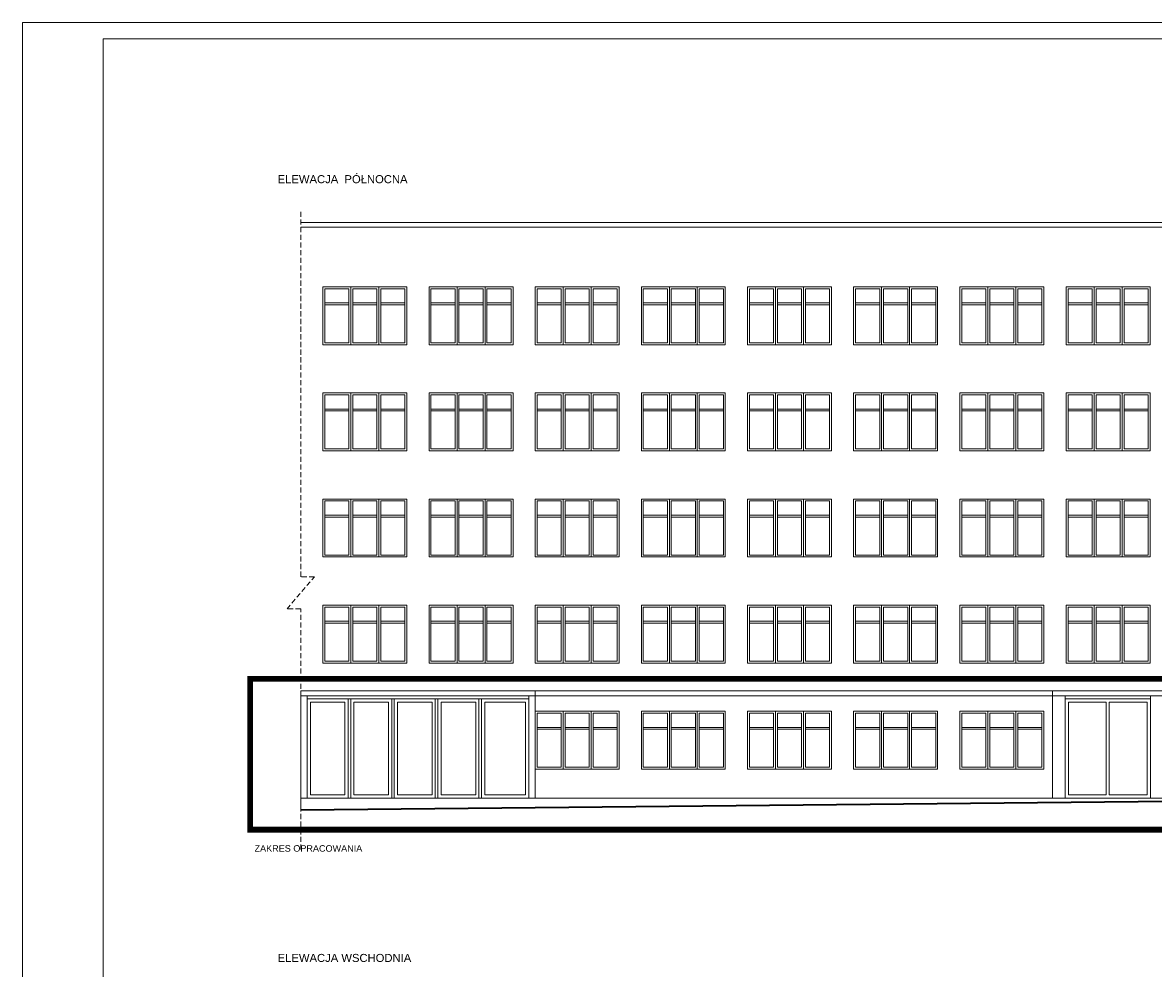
# Model space of a CAD drawing. Header units: millimetres. Extents: x 6173 to 12873, y 4301 to 10241.
# Tile 2 of 11: x 6173 to 9688, y 7300 to 10241. Entities that reach past the tile are written whole.
import ezdxf

# ---------------------------------------------------------------- set-up
doc = ezdxf.new("R2010")
doc.units = ezdxf.units.MM
for name, pattern in [('ACAD_ISO02W100', [15, 12, -3]), ('CACHE2', [4.7625, 3.175, -1.5875]), ('DASHED2', [0.375, 0.25, -0.125])]:
    doc.linetypes.add(name, pattern=pattern)
doc.layers.add('SQ_ELEWACJE', color=7, linetype='Continuous', lineweight=5, true_color=0x3b3b3b)
for name, color, linetype, lineweight in [('SQ_Opisy', 7, 'Continuous', 18), ('SQ_PROJ.Ściany', 7, 'Continuous', 35), ('SQ_TECHNOLOGIA', 251, 'Continuous', 9), ('SQ_ZAKRES_OPRACOWANIA', 7, 'ACAD_ISO02W100', 20)]:
    doc.layers.add(name, color=color, linetype=linetype, lineweight=lineweight)
doc.layers.add('SQ_TAB RAMKA', color=7, linetype='Continuous')
doc.styles.add('SQ_Arial', font='arial.ttf')

# ---------------------------------------------------------------- blocks, each defined once
blk = doc.blocks.new('OKNA 180X162 ELEWACJA')
at = {"layer": 'SQ_ELEWACJE'}
for p, q in [((72876, 7634.9), (72876, 7466.9)), ((72882, 7640.9), (72882, 7460.9)), ((72888, 7634.9), (72888, 7466.9)), ((72963, 7634.9), (72963, 7466.9)), ((72969, 7640.9), (72969, 7460.9)), ((72975, 7634.9), (72975, 7466.9)), ((72801, 7590.9), (72876, 7590.9)), ((72801, 7584.9), (72876, 7584.9)), ((72888, 7590.9), (72963, 7590.9)), ((72888, 7584.9), (72963, 7584.9)), ((72975, 7590.9), (73050, 7590.9)), ((72975, 7584.9), (73050, 7584.9))]:
    blk.add_line(p, q, dxfattribs=at)
blk.add_lwpolyline([(72795, 7640.9), (73056, 7640.9), (73056, 7460.9), (72795, 7460.9)], close=True, dxfattribs=at)
for points in [[(72876, 7466.9), (72801, 7466.9), (72801, 7634.9), (72876, 7634.9)], [(72888, 7634.9), (72963, 7634.9)], [(72975, 7634.9), (73050, 7634.9), (73050, 7466.9), (72975, 7466.9)], [(72963, 7466.9), (72888, 7466.9)]]:
    blk.add_lwpolyline(points, dxfattribs=at)

msp = doc.modelspace()

# ---------------------------------------------------------------- linework, layer by layer
at = {"layer": 'SQ_ELEWACJE'}
for p, q in [((9745, 9619.5), (7037.5, 9619.5)), ((9745, 9604.5), (7037.5, 9604.5)), ((11265, 8162.9), (9375, 8162.9)), ((7746.5, 8137.9), (7057.5, 8137.9)), ((11265, 8147.9), (9375, 8147.9)), ((9679, 8137.9), (9414, 8137.9)), ((9745, 7829.5), (7037.5, 7829.5))]:
    msp.add_line(p, q, dxfattribs=at)
at = {"layer": 'SQ_ELEWACJE', "color": 251, "true_color": 0x696969}
for points in [[(7766.5, 8162.9), (7037.5, 8162.9)], [(7037.5, 8162.9), (7037.5, 8147.9)], [(7766.5, 8162.9), (7766.5, 8147.9)], [(7766.5, 8162.9), (9375, 8162.9)], [(9375, 7829.5), (9375, 8162.9)], [(7766.5, 8147.9), (7037.5, 8147.9)], [(9375, 8147.9), (7766.5, 8147.9)], [(9414, 8137.9), (9414, 8147.9)], [(9679, 8137.9), (9679, 8147.9)]]:
    msp.add_lwpolyline(points, dxfattribs=at)
for points in [[(7037.5, 8147.9), (7057.5, 8147.9), (7057.5, 7829.5), (7037.5, 7829.5)], [(7067.5, 8127.9), (7175, 8127.9), (7175, 7839.5), (7067.5, 7839.5)], [(7185, 7829.5), (7193, 7829.5), (7193, 8137.9), (7185, 8137.9)], [(7203, 8127.9), (7310.5, 8127.9), (7310.5, 7839.5), (7203, 7839.5)], [(7320.5, 7829.5), (7328.5, 7829.5), (7328.5, 8137.9), (7320.5, 8137.9)], [(7338.5, 8127.9), (7446, 8127.9), (7446, 7839.5), (7338.5, 7839.5)], [(7456, 7829.5), (7464, 7829.5), (7464, 8137.9), (7456, 8137.9)], [(7474, 8127.9), (7581.5, 8127.9), (7581.5, 7839.5), (7474, 7839.5)], [(7591.5, 7829.5), (7599.5, 7829.5), (7599.5, 8137.9), (7591.5, 8137.9)], [(7609.5, 8127.9), (7736.5, 8127.9), (7736.5, 7839.5), (7609.5, 7839.5)], [(7746.5, 8147.9), (7766.5, 8147.9), (7766.5, 7829.5), (7746.5, 7829.5)], [(9414, 8137.9), (9414, 8137.9), (9414, 7829.5), (9414, 7829.5)], [(9424, 8127.9), (9541, 8127.9), (9541, 7839.5), (9424, 7839.5)], [(9551, 7839.5), (9669, 7839.5), (9669, 8127.9), (9551, 8127.9)], [(9679, 8137.9), (9679, 8137.9), (9679, 7829.5), (9679, 7829.5)]]:
    msp.add_lwpolyline(points, close=True, dxfattribs=at)
at = {"layer": 'SQ_Opisy', "color": 7}
for p, q in [((6173.1, 10241.1), (12873.1, 10241.1)), ((6173.1, 4301.1), (6173.1, 10241.1)), ((6423.1, 10191.1), (12823.1, 10191.1)), ((6423.1, 4351.1), (6423.1, 10191.1))]:
    msp.add_line(p, q, dxfattribs=at)
at = {"layer": 'SQ_PROJ.Ściany'}
msp.add_line((9745, 7819.5), (7037.5, 7792.1), dxfattribs=at)
at = {"layer": 'SQ_TECHNOLOGIA'}
msp.add_lwpolyline([(7037.5, 7792.1), (7037.5, 7829.5)], dxfattribs=at)
at = {"layer": 'SQ_ZAKRES_OPRACOWANIA', "linetype": 'CACHE2', "ltscale": 5}
msp.add_lwpolyline([(7037.5, 7669.3), (7037.5, 8417.9), (6995, 8417.9), (7080, 8517.9), (7037.5, 8517.9), (7037.5, 9656.8)], dxfattribs=at)
at = {"layer": 'SQ_ZAKRES_OPRACOWANIA', "color": 251, "linetype": 'DASHED2', "ltscale": 100, "true_color": 0x636466, "const_width": 18}
msp.add_lwpolyline([(6880.3, 8200.7), (12053.2, 8200.7), (12053.2, 7731.3), (6880.3, 7731.3)], close=True, dxfattribs=at)

# ---------------------------------------------------------------- block references
at = {"layer": 'SQ_ELEWACJE'}
for p in [(-63378, 1778.6), (-63378, 788.6), (-65028.5, 458.6), (-63708.5, 458.6)]:
    msp.add_blockref('OKNA 180X162 ELEWACJA', p, dxfattribs=at)
at = {"layer": 'SQ_TECHNOLOGIA'}
for p in [(-65688.5, 1778.6), (-65358.5, 1778.6), (-65028.5, 1778.6), (-64698.5, 1778.6), (-64368.5, 1778.6), (-64038.5, 1778.6), (-63708.5, 1778.6), (-65688.5, 1448.6), (-65358.5, 1448.6), (-65028.5, 1448.6), (-64698.5, 1448.6), (-64368.5, 1448.6), (-64038.5, 1448.6), (-63708.5, 1448.6), (-63378, 1448.6), (-65688.5, 1118.6), (-65358.5, 1118.6), (-65028.5, 1118.6), (-64698.5, 1118.6), (-64368.5, 1118.6), (-64038.5, 1118.6), (-63708.5, 1118.6), (-63378, 1118.6), (-65688.5, 788.6), (-65358.5, 788.6), (-65028.5, 788.6), (-64698.5, 788.6), (-64368.5, 788.6), (-64038.5, 788.6), (-63708.5, 788.6), (-64698.5, 458.6), (-64368.5, 458.6), (-64038.5, 458.6)]:
    msp.add_blockref('OKNA 180X162 ELEWACJA', p, dxfattribs=at)

# ---------------------------------------------------------------- texts
at = {"layer": 'SQ_TAB RAMKA', "attachment_point": 1, "style": 'SQ_Arial'}
for s, insert, char_height in [('ELEWACJA  PÓŁNOCNA', (6966, 9766.7), 25), ('ZAKRES OPRACOWANIA', (6894.1, 7683.2), 20.16), ('ELEWACJA WSCHODNIA', (6966, 7345.1), 25)]:
    msp.add_mtext_dynamic_manual_height_columns(s, width=960.086, gutter_width=86.7, heights=[0], dxfattribs=dict(at, insert=insert, char_height=char_height))

doc.saveas('drawing.dxf')
